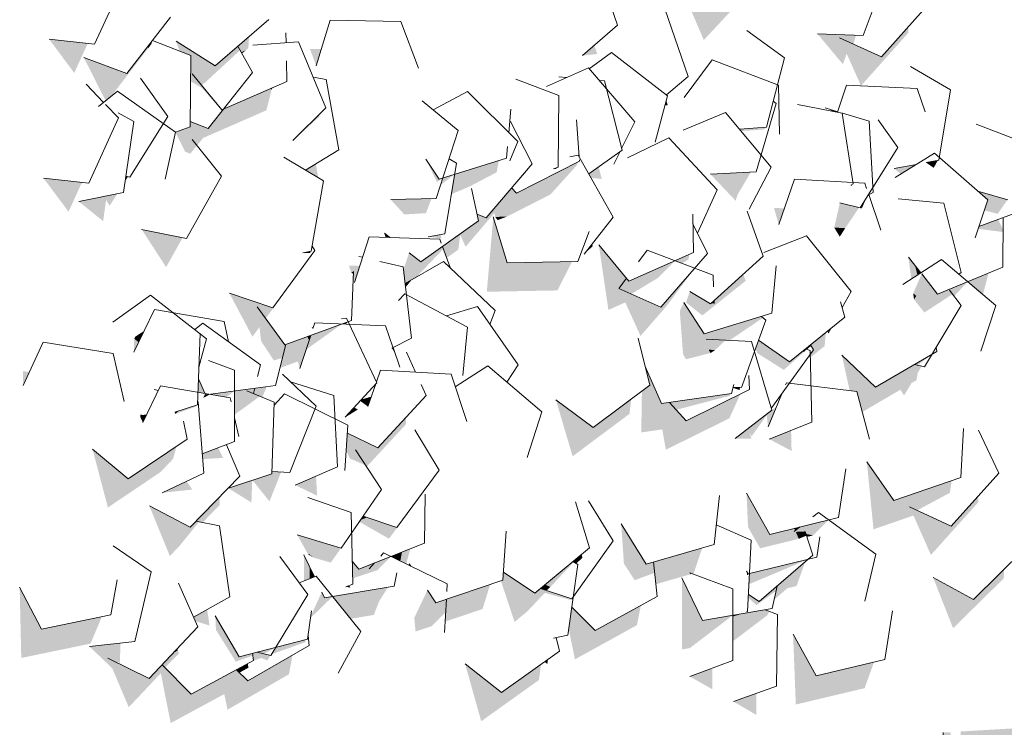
# Model space of a CAD drawing. Header units: millimetres. Extents: x 7522813 to 7573737, y -9734 to 10800.
# Tile 61 of 71: x 7545797 to 7547011, y 4259 to 5131. Entities that reach past the tile are written whole.
import ezdxf

# ---------------------------------------------------------------- set-up
doc = ezdxf.new("R2010")
doc.units = ezdxf.units.MM
doc.header["$MEASUREMENT"] = 0
for name, color, linetype in [('Nowe_2025-10-27 Żywopłot', 7, 'Continuous'), ('Nowe_280-A Dachy Powłoki', 7, 'Continuous'), ('Nowe_290-A Ściany kurtynowe', 7, 'Continuous')]:
    doc.layers.add(name, color=color, linetype=linetype)
for name, color, linetype, lineweight, true_color in [('Nowe_2025-10-27 Żywopłot_Nr_pióra__81', 7, 'Continuous', 13, 0x6a6a6a), ('Nowe_2025-10-27 Żywopłot_Nr_pióra__82', 7, 'Continuous', 13, 0xaaaaaa), ('Nowe_280-A Dachy Powłoki_Nr_pióra__81', 7, 'Continuous', 13, 0x6a6a6a), ('Nowe_290-A Ściany kurtynowe_Nr_pióra__81', 7, 'Continuous', 13, 0x6a6a6a)]:
    doc.layers.add(name, color=color, linetype=linetype, lineweight=lineweight, true_color=true_color)
doc.layers.add('Nowe_290-A Ściany kurtynowe_Nr_pióra__87', color=7, linetype='Continuous', lineweight=13)

# ---------------------------------------------------------------- blocks, each defined once
blk = doc.blocks.new('ElemPrzekroju_2', base_point=(6982742.1, 0))
at = {"layer": 'Nowe_280-A Dachy Powłoki_Nr_pióra__81', "linetype": 'Continuous', "lineweight": 0, "true_color": 0x1a1a1a}
for points in [[(7546621.2, 5162.8), (7546619.9, 5153.8), (7546640.5, 5105.7), (7546700.3, 5169.8), (7546700.4, 5178.4), (7546665.6, 5141.1)], [(7546066, 5098), (7546070.2, 5090.6), (7546076.1, 5093.2), (7546079, 5095.7), (7546080, 5110.3)], [(7546811.4, 5112.2), (7546780.8, 5113.2), (7546811.9, 5075.9), (7546816.7, 5088.8), (7546834.3, 5049.3), (7546892.7, 5114.7), (7546892.7, 5122), (7546859.4, 5084.8), (7546807.9, 5108.4)], [(7545833.5, 5106.7), (7545864.4, 5065.1), (7545881, 5101.5)], [(7545876.2, 5084.1), (7545903.1, 5030.9), (7545909.5, 5035.9), (7545955.3, 5095.2), (7545955.3, 5098.3), (7545929.2, 5064.4)], [(7546027.1, 5080.6), (7545990, 5104.1), (7545994.1, 5092.3), (7546008.2, 5086.8), (7546007.8, 5056.2), (7546011.9, 5061.4), (7546009.6, 5064.1), (7546016.4, 5067.1)], [(7546490.9, 5086.5), (7546509.2, 5088.5), (7546505.5, 5099.1)], [(7546169.1, 5094.6), (7546154.9, 5094.8), (7546162.8, 5073.7)], [(7546007.1, 4998.6), (7545989.2, 4992.3), (7545989.3, 4992.1), (7545989.3, 4992), (7546001.3, 4967.9), (7546009.9, 4983.2), (7546015.9, 4975.7), (7546023.1, 4984.9), (7546101.3, 5019.1), (7546107.6, 5044.3), (7546106.9, 5046), (7546048.2, 5020.3), (7546029.6, 4996.8), (7546007.2, 5005.5)], [(7546592.7, 5025.1), (7546596.1, 5025.5), (7546594.3, 5030.9)], [(7546133.7, 4981.8), (7546134.6, 4982.1), (7546134.5, 4982.6)], [(7546162.2, 4953.2), (7546149.4, 4945.4), (7546165.2, 4935.9)], [(7546875.1, 4947.3), (7546883.4, 4940.4), (7546902.5, 4952.4)], [(7546333.4, 4940.2), (7546331.3, 4927.5), (7546343.1, 4935.9), (7546351.6, 4945.9)], [(7546510.9, 4949.2), (7546498.9, 4940.6), (7546501.5, 4935.8), (7546514.7, 4934.5)], [(7546648.7, 4940.3), (7546679.8, 4907.6), (7546681.9, 4914.8), (7546660.1, 4940.9)], [(7545873.3, 4930.5), (7545826.6, 4935.4), (7545857.4, 4894.1), (7545873, 4928.5)], [(7545927, 4931.6), (7545930.7, 4937.4), (7545928, 4938.1)], [(7546318.3, 4851.2), (7546323.4, 4837.1), (7546337.8, 4847.3), (7546340.2, 4865.6), (7546346.9, 4851), (7546382.4, 4892.6), (7546383.3, 4887.7), (7546397.6, 4888), (7546451.5, 4915.4), (7546441.6, 4933.1), (7546409.6, 4916.8), (7546403.5, 4923.4), (7546372, 4886.5), (7546361, 4891.3), (7546362.9, 4882.7)], [(7545869.9, 4906.8), (7545900, 4882.5), (7545903.7, 4908.5), (7545908, 4901.3), (7545917.5, 4916.5)], [(7546274.5, 4909.6), (7546254.5, 4909.2), (7546271.3, 4890.7)], [(7546727, 4898.9), (7546732.8, 4878.5), (7546739.6, 4898.1)], [(7546381, 4887.7), (7546373, 4795.5), (7546460.1, 4797.1), (7546477.9, 4832.4), (7546398.1, 4831)], [(7546978.8, 4873.5), (7547003.7, 4883.7), (7547003.7, 4884.6), (7546979.6, 4875.8)], [(7545998.1, 4862.2), (7545947.5, 4872.4), (7545977.6, 4825.8)], [(7546253.4, 4862.4), (7546246.7, 4867.7), (7546248.1, 4862.6)], [(7546801.3, 4874.6), (7546808.1, 4863.2), (7546814.8, 4873.8)], [(7546502.5, 4854.1), (7546492.9, 4842), (7546503.8, 4851.8)], [(7546545, 4812.2), (7546511.1, 4853.1), (7546522.9, 4773.1), (7546543.7, 4782.3), (7546562.5, 4741), (7546594.6, 4777.9), (7546590.2, 4779.6), (7546587.6, 4776.5), (7546535.8, 4799.5), (7546536.2, 4799.9), (7546536, 4800)], [(7546892.7, 4838.1), (7546896.3, 4811.1), (7546903.9, 4816), (7546900.9, 4827.7)], [(7546203, 4827.8), (7546205.8, 4819.3), (7546208.5, 4820.3), (7546208.2, 4812.2), (7546210, 4807), (7546216.5, 4827.3), (7546216.5, 4827.3)], [(7546117.6, 4787.1), (7546118.8, 4787.5), (7546135.9, 4811), (7546135.8, 4812)], [(7546688.7, 4816.7), (7546689.2, 4816.8), (7546689.3, 4817.2)], [(7546991.6, 4818.6), (7546965.8, 4808), (7546984.6, 4791.9)], [(7546273.4, 4801.7), (7546272.7, 4802.4), (7546272.8, 4801.3)], [(7546097.2, 4779.6), (7546055.7, 4793.6), (7546084.1, 4740.1), (7546092.8, 4752), (7546094.7, 4734.8), (7546118.4, 4738), (7546090.1, 4777)], [(7546898.6, 4793.5), (7546899.7, 4785.9), (7546902.4, 4790.4)], [(7546610.9, 4771.8), (7546614.9, 4718.5), (7546646.7, 4723.1), (7546647.1, 4724), (7546643.3, 4736.9), (7546651.6, 4736.5), (7546655.9, 4748.2), (7546640.8, 4743.6), (7546626.4, 4766)], [(7545938, 4720.9), (7545943.9, 4733.2), (7545938.3, 4737.5)], [(7546117.8, 4701.4), (7546139.8, 4709.5), (7546142.5, 4701), (7546153.9, 4735.7), (7546151.8, 4740.2), (7546125.2, 4730.5)], [(7546708, 4735.7), (7546704.4, 4725.9), (7546706.4, 4719.8), (7546714.6, 4731.1)], [(7546775.7, 4724), (7546771.9, 4718.6), (7546772, 4714.5), (7546789.4, 4728.5), (7546791, 4745.1), (7546772.1, 4729.9)], [(7546810.7, 4717.2), (7546820.3, 4673.7), (7546829, 4672.7), (7546835.8, 4647.2), (7546882.9, 4674.8), (7546887.4, 4667.6), (7546896.5, 4682.8), (7546902.6, 4686.3), (7546904.3, 4695.8), (7546909.2, 4703.8), (7546900.5, 4705.9), (7546852.3, 4677.7)], [(7545809.1, 4696.4), (7545801.1, 4697.7), (7545801.5, 4679.9)], [(7546564.2, 4673.2), (7546563.4, 4622.1), (7546589.3, 4625.8), (7546593.7, 4600.8), (7546671.9, 4639.4), (7546666, 4659.6), (7546618.8, 4636.3), (7546598.1, 4659), (7546588.5, 4657.6), (7546568.2, 4703.4), (7546574, 4680.5)], [(7546087, 4676.6), (7546085.4, 4669.9), (7546096.2, 4665.5), (7546101.8, 4678.7)], [(7546218.9, 4663.3), (7546217.4, 4661.7), (7546217.8, 4660.3), (7546220.4, 4663.2)], [(7546458.1, 4662.4), (7546478.8, 4592.7), (7546548.9, 4645), (7546551, 4663.3), (7546503.9, 4628.2)], [(7546198.3, 4641.1), (7546201.3, 4642.5), (7546210.3, 4652.2), (7546209.8, 4653.4)], [(7545945.7, 4641.3), (7545949.1, 4643.6), (7545945.7, 4644.2)], [(7546199.8, 4600.1), (7546204.1, 4590.1), (7546211.3, 4600.6), (7546224.9, 4579.8), (7546273.3, 4632.1), (7546273.3, 4640.1), (7546273, 4640.1), (7546238.8, 4603.2), (7546201.2, 4621.4)], [(7546720.5, 4646.8), (7546679.2, 4614.6), (7546699.2, 4614.3), (7546697, 4621.7), (7546699.4, 4617.2), (7546718, 4643.1), (7546719.7, 4629.2), (7546720.8, 4632)], [(7546748.1, 4624.6), (7546721.2, 4613.9), (7546748.7, 4599.3)], [(7545931, 4565.1), (7545886.9, 4601.6), (7545905.9, 4529.6), (7545970.8, 4573.3), (7545969.4, 4591)], [(7546874.8, 4538.2), (7546841.5, 4585.8), (7546849.7, 4502.7), (7546899, 4519.7), (7546920.5, 4471.1), (7546979.1, 4536.3), (7546979.1, 4543.9), (7546945.6, 4506.6), (7546894.2, 4530.5), (7546913, 4551.4)], [(7546107.9, 4571.2), (7546084, 4563.3), (7546105.1, 4537.1), (7546119.4, 4573.2), (7546108, 4573.8)], [(7546136.9, 4557.1), (7546163.7, 4544.2), (7546162.5, 4568.3)], [(7546054.4, 4553.4), (7546082.8, 4535.7), (7546083.8, 4563.2), (7546054.6, 4553.6)], [(7545972.7, 4547.7), (7545972.8, 4547.7), (7545973, 4547.8)], [(7546014.4, 4512.6), (7546022.5, 4511), (7546043.6, 4532.5), (7546043.8, 4542.6)], [(7546693.2, 4547.3), (7546695, 4505.5), (7546714.3, 4510.2)], [(7545957, 4531.6), (7545982.2, 4469.9), (7545993.6, 4481.5), (7545988.7, 4515.1)], [(7546220.6, 4519.1), (7546217.2, 4514.2), (7546225.4, 4517.4)], [(7546562.2, 4471.6), (7546538.7, 4509.4), (7546542, 4460.4)], [(7546139.3, 4495.9), (7546152.6, 4472), (7546154, 4472.2), (7546153.6, 4491.6)], [(7546578.6, 4462.5), (7546581.6, 4435.1), (7546623.4, 4447.1), (7546623.4, 4449), (7546626.3, 4447.9), (7546628.1, 4448.4), (7546638.5, 4479.7)], [(7546147.6, 4471.1), (7546147.7, 4439.2), (7546154.7, 4442), (7546154.4, 4456.9)], [(7546265.6, 4464), (7546273.6, 4460.1), (7546278.7, 4478.8), (7546268, 4474.5)], [(7546279.3, 4457.3), (7546277.4, 4460.1), (7546277.6, 4458.2)], [(7546727, 4415.8), (7546743.6, 4430.1), (7546754.8, 4432.8), (7546765.6, 4462.9), (7546730.8, 4432.8)], [(7546392.9, 4440), (7546390.4, 4439.1), (7546407.2, 4388.5), (7546423.4, 4402), (7546427, 4427.5), (7546393.6, 4449.8)], [(7546487.1, 4430.2), (7546487.8, 4430.6), (7546503.8, 4452.9), (7546503.8, 4453.4)], [(7546623.3, 4422.7), (7546613.5, 4443.1), (7546613.8, 4354.7), (7546623.2, 4356.3)], [(7546972.9, 4416.3), (7546923.1, 4443.5), (7546947.8, 4380.8), (7547010.3, 4442.2), (7547010.7, 4453.4)], [(7545824.1, 4379.6), (7545797.1, 4431.6), (7545799.1, 4344.2), (7545883.9, 4361.7), (7545891.3, 4393.5)], [(7546321.6, 4389), (7546367.8, 4404.5), (7546377, 4434.6), (7546323.2, 4416.5)], [(7546217.5, 4425.7), (7546182.9, 4419.9), (7546205.1, 4392.4), (7546233.6, 4397.2), (7546240.6, 4414.5)], [(7546473.9, 4380.4), (7546481.6, 4342.4), (7546558.1, 4384.6), (7546562.9, 4408.9), (7546506.7, 4377.9), (7546477.6, 4407)], [(7546028.3, 4403.8), (7546011.6, 4394.4), (7546013.8, 4389.5), (7546031.2, 4384.1)], [(7546046.1, 4382.6), (7546038.3, 4396.1), (7546039.1, 4378.8)], [(7546676.2, 4395.7), (7546676.2, 4365.5), (7546677.9, 4365.8), (7546678.2, 4396.3)], [(7546304.8, 4383.3), (7546283.6, 4393.6), (7546285.2, 4376.7)], [(7546779, 4322.3), (7546750.6, 4373.3), (7546753.9, 4286.8), (7546838.7, 4306.9), (7546850.4, 4339.2)], [(7545921.8, 4362.5), (7545883.1, 4358.3), (7545911.3, 4331.4), (7545931.6, 4283.4), (7545971.1, 4325.3), (7545983.3, 4263.9), (7546049.3, 4299.6), (7546053.4, 4280.4), (7546129.1, 4324.1), (7546133.4, 4347.6), (7546078.5, 4315.9), (7546064.3, 4329.6), (7546008.4, 4299.4), (7545972.7, 4335.8), (7545956.7, 4318.9), (7545905.9, 4344), (7545921.3, 4360.3)], [(7545986.3, 4350.3), (7545991.8, 4353.3), (7545991.9, 4356.2)], [(7546391.2, 4301.7), (7546346.2, 4337), (7546366.1, 4266.2), (7546437.3, 4317), (7546439.8, 4336.4)], [(7546444.2, 4339.5), (7546447.6, 4336.7), (7546448.4, 4342.5)], [(7546651.1, 4331.8), (7546623.1, 4321.4), (7546651, 4305.6)], [(7546705.4, 4300.6), (7546677, 4290.5), (7546705.1, 4274)]]:
    blk.add_hatch(color=250, dxfattribs=at).paths.add_polyline_path(points)
blk = doc.blocks.new('ElemPrzekroju_136', base_point=(6982742.1, 0))
at = {"layer": 'Nowe_290-A Ściany kurtynowe_Nr_pióra__81', "linetype": 'Continuous', "lineweight": 0, "true_color": 0x1a1a1a}
blk.add_hatch(color=250, dxfattribs=at).paths.add_polyline_path([(7546957.3, 4228.8), (7546961.5, 4229), (7546964.2, 4229), (7547693.1, 4272.8), (7547693.1, 4272.9), (7547705.5, 4273.7), (7547705.5, 4298.4), (7546957.3, 4253.5)])
blk = doc.blocks.new('ElemPrzekroju_178', base_point=(6982742.1, 0))
at = {"layer": 'Nowe_290-A Ściany kurtynowe_Nr_pióra__81', "linetype": 'Continuous', "lineweight": 0, "true_color": 0x1a1a1a}
for points in [[(7547715.1, 4274.2), (7547724.7, 4274.8), (7547724.7, 4299.5), (7547715.1, 4298.9)], [(7547727.4, 4299.7), (7547724.7, 4299.5), (7547724.7, 4274.8), (7547727.4, 4275)], [(7546964.2, 3479.1), (7547695.8, 3523), (7547693.1, 3523), (7547693.1, 4272.8), (7546964.2, 4229)], [(7546935.4, 4227.4), (7546945, 4228), (7546945, 4252.7), (7546935.4, 4252.2)], [(7546954.6, 3478.5), (7546957.3, 3478.5), (7547705.5, 3523.4), (7547705.5, 3523.6)], [(7547715.1, 3524.2), (7547715.1, 3499.1), (7547724.7, 3499.7), (7547724.7, 3524.7)], [(7547727.4, 3524.7), (7547724.7, 3524.7), (7547724.7, 3499.7), (7547727.4, 3499.7)], [(7546945, 3477.9), (7546935.4, 3477.4), (7546935.4, 3452.3), (7546945, 3452.9)]]:
    blk.add_hatch(color=250, dxfattribs=at).paths.add_polyline_path(points)
at = {"layer": 'Nowe_290-A Ściany kurtynowe_Nr_pióra__87', "color": 7, "linetype": 'Continuous', "lineweight": 13}
for p, q in [((7547724.7, 4274.8), (7547724.7, 4299.5)), ((7547693.1, 4272.8), (7546964.2, 4229)), ((7546935.4, 4252.2), (7546935.4, 4227.4)), ((7546964.2, 3479.1), (7547695.8, 3523)), ((7547724.7, 3499.7), (7547724.7, 3524.7)), ((7547715.1, 3499.1), (7547724.7, 3499.7)), ((7547727.4, 3499.7), (7547724.7, 3499.7)), ((7546935.4, 3477.4), (7546935.4, 3452.3)), ((7546935.4, 3452.3), (7546945, 3452.9))]:
    blk.add_line(p, q, dxfattribs=at)
blk = doc.blocks.new('ElemPrzekroju_345', base_point=(6982742.1, 0))
at = {"layer": 'Nowe_2025-10-27 Żywopłot_Nr_pióra__81', "linetype": 'Continuous', "lineweight": 0, "true_color": 0x1a1a1a}
for points in [[(7546807.9, 5108.4), (7546825, 5100.5), (7546828, 5111.7), (7546811.4, 5112.2)], [(7545955.3, 5098.3), (7545955.3, 5095.2), (7545959.9, 5101.4), (7545959.7, 5103.9)], [(7546016.4, 5067.1), (7546025.7, 5053.3), (7546068.8, 5093.1), (7546066, 5098), (7546038.1, 5073.7), (7546027.1, 5080.6)], [(7546070.2, 5090.6), (7546071, 5089.1), (7546076.1, 5093.2)], [(7546009.6, 5064.1), (7546021.4, 5049.9), (7546025.7, 5053.3), (7546016.4, 5067.1)], [(7546007.8, 5054.8), (7546019.8, 5047.8), (7546020.2, 5048.2), (7546046.1, 5019), (7546048.2, 5020.3), (7546046.5, 5019.6), (7546011.9, 5061.4), (7546007.8, 5056.2)], [(7546074.9, 5054.1), (7546048.2, 5020.3), (7546075.3, 5053.3)], [(7546109, 5046.9), (7546106.9, 5046), (7546107.6, 5044.3)], [(7546165.5, 5013.2), (7546134.5, 4982.6), (7546134.6, 4982.1), (7546167.2, 5011.7)], [(7546796.5, 5018.5), (7546805.5, 5016.8), (7546805.7, 5017.4), (7546798.3, 5019.7)], [(7546716.5, 4998.4), (7546684.7, 4995.7), (7546686.6, 4993.5), (7546715.8, 4995.6)], [(7546001.3, 4967.9), (7546007.6, 4965.7), (7546015.6, 4976), (7546009.9, 4983.2)], [(7546314.2, 4934.2), (7546298, 4958.9), (7546311.6, 4930.6), (7546318.9, 4935.7)], [(7546351.6, 4945.9), (7546343.1, 4935.9), (7546351.8, 4925.2), (7546385.1, 4942.7), (7546387.7, 4956.4), (7546385.1, 4956.3)], [(7546385.1, 4956.3), (7546387.7, 4956.4), (7546388.2, 4957.2)], [(7546441.6, 4933.1), (7546451.5, 4915.4), (7546483.5, 4950.9), (7546486, 4955.7)], [(7546928.9, 4957.2), (7546914.7, 4954.6), (7546923.9, 4948.2)], [(7546316.1, 4927.1), (7546333.4, 4940.2), (7546318.9, 4935.7)], [(7546403.5, 4923.4), (7546403.9, 4922.9), (7546421.1, 4942.1), (7546420.5, 4943.3)], [(7546455, 4947), (7546459.2, 4946.6), (7546458.4, 4948.2)], [(7546698.4, 4942.7), (7546660.1, 4940.9), (7546681.9, 4914.8)], [(7545873, 4928.5), (7545874, 4930.4), (7545873.3, 4930.5)], [(7546329.2, 4915.6), (7546351.8, 4925.2), (7546343.1, 4935.9), (7546331.3, 4927.5)], [(7546821.6, 4926.9), (7546822.6, 4925.8), (7546823.5, 4927.9)], [(7546978.5, 4919.3), (7546990.6, 4908.7), (7546986.3, 4895.7), (7547002.9, 4891.6), (7547014.8, 4908.9)], [(7546271.3, 4890.7), (7546298, 4892.3), (7546304.7, 4910.2), (7546274.5, 4909.6)], [(7546808.2, 4905), (7546801.3, 4874.6), (7546814.8, 4873.8), (7546831.8, 4899)], [(7546840.7, 4910.6), (7546834.1, 4900.2), (7546835.1, 4897.7)], [(7546397.6, 4888), (7546383.3, 4887.7), (7546386.3, 4883.8)], [(7546978.8, 4873.5), (7546978.7, 4873), (7547009.4, 4869.1), (7547009.4, 4872.1), (7547003.7, 4883.7)], [(7546316.3, 4866), (7546300.9, 4863.3), (7546317, 4861.1)], [(7546146, 4843.4), (7546155.3, 4843.4), (7546155.2, 4845)], [(7546291.5, 4832.2), (7546277.3, 4843.5), (7546270.3, 4823.1), (7546272.3, 4805.6), (7546286, 4813.4), (7546319.4, 4848.3), (7546318.3, 4851.2)], [(7546545, 4812.2), (7546536, 4800), (7546536.2, 4799.9), (7546583.9, 4812.5), (7546604.9, 4833.6), (7546548, 4808.6)], [(7546622.3, 4841.3), (7546604.9, 4833.6), (7546613.6, 4830.4), (7546621.9, 4835.4)], [(7546205.8, 4819.3), (7546208.4, 4817.2), (7546208.5, 4820.3)], [(7546216.5, 4827.3), (7546216.5, 4827.3), (7546216.5, 4827.3)], [(7546629.3, 4824.4), (7546590.2, 4779.6), (7546594.6, 4777.9)], [(7546900.9, 4827.7), (7546903.9, 4816), (7546906.6, 4817.8), (7546908, 4818.7)], [(7546272.3, 4805.6), (7546272.7, 4802.4), (7546273.4, 4801.7), (7546280.5, 4810.3)], [(7546535.8, 4799.5), (7546551.1, 4792.7), (7546583.9, 4812.5), (7546536.2, 4799.9)], [(7546618.5, 4782.3), (7546638.7, 4766.3), (7546692.2, 4809), (7546689.2, 4816.8), (7546688.7, 4816.7), (7546653.2, 4784.4), (7546653.3, 4781.1), (7546649.6, 4781.2), (7546648.7, 4780.4), (7546647.2, 4781.3)], [(7546927, 4794.6), (7546909.1, 4817.4), (7546898.6, 4793.5), (7546902.4, 4790.4)], [(7546965.8, 4808), (7546937.8, 4796.5), (7546943.5, 4797.5), (7546949.2, 4789.9)], [(7546647.2, 4781.3), (7546623.3, 4795.7), (7546618.5, 4782.3)], [(7546902.4, 4790.4), (7546899.7, 4785.9), (7546912.4, 4769.9), (7546947.2, 4792.6), (7546943.5, 4797.5), (7546937.8, 4796.5), (7546928.6, 4792.7), (7546927, 4794.6)], [(7546090.1, 4777), (7546100.4, 4762.7), (7546118.8, 4787.5), (7546117.6, 4787.1), (7546109.2, 4775.6), (7546097.2, 4779.6)], [(7546615.9, 4782.4), (7546610.9, 4771.8), (7546626.4, 4766)], [(7546653.2, 4784.4), (7546649.6, 4781.2), (7546653.3, 4781.1)], [(7546202.1, 4758.6), (7546194.3, 4755.7), (7546199.2, 4755.5)], [(7546651.6, 4736.5), (7546672.2, 4735.6), (7546713.6, 4763.5), (7546711.7, 4765.1), (7546655.9, 4748.2)], [(7545938.3, 4737.5), (7545943.9, 4733.2), (7545950.7, 4747.3), (7545939.7, 4740.2)], [(7546194.3, 4755.7), (7546155.9, 4741.7), (7546150.1, 4724.1)], [(7546156.9, 4751.5), (7546158.6, 4750.1), (7546159.2, 4751.7)], [(7546094.7, 4734.8), (7546110.5, 4710.8), (7546121, 4713.9), (7546125.2, 4730.5), (7546124.1, 4730.1), (7546118.4, 4738)], [(7546155.9, 4741.7), (7546151.8, 4740.2), (7546153.9, 4735.7)], [(7546643.3, 4736.9), (7546647.1, 4724), (7546654.6, 4723.7), (7546667.4, 4735.8)], [(7546256, 4725.9), (7546259.8, 4719.8), (7546257.4, 4726.6)], [(7546646.7, 4723.1), (7546614.9, 4718.5), (7546618.6, 4712.3), (7546649, 4720)], [(7546647.1, 4724), (7546646.7, 4723.1), (7546649, 4720), (7546654.6, 4723.7)], [(7546714.6, 4731.1), (7546706.4, 4719.8), (7546739.1, 4699.2), (7546764.1, 4721.3), (7546762.1, 4721.9), (7546746.2, 4709.2)], [(7546762.1, 4721.9), (7546764.1, 4721.3), (7546767.1, 4724.6), (7546765.9, 4725)], [(7546765.9, 4725), (7546767.6, 4724.4), (7546772.7, 4728.9), (7546772.1, 4729.9)], [(7546771.9, 4718.6), (7546746.3, 4683), (7546746.5, 4682.9)], [(7546900.5, 4705.9), (7546904.3, 4705), (7546921.6, 4718.2)], [(7546016.8, 4671.7), (7546025.3, 4670.3), (7546017.4, 4688.2)], [(7546031.9, 4669.1), (7546051.9, 4665.7), (7546062, 4673.2)], [(7546062, 4673.2), (7546062, 4665.6), (7546077, 4673.5), (7546085.4, 4669.9), (7546087, 4676.6)], [(7546062.1, 4644), (7546093.3, 4666.7), (7546077, 4673.5), (7546062, 4665.6)], [(7546676.7, 4677.9), (7546676.5, 4677), (7546684.5, 4674.4), (7546685.1, 4677.7)], [(7546746.3, 4683), (7546736.8, 4669.8), (7546736.6, 4669.4)], [(7546741, 4681.3), (7546741.4, 4680.8), (7546741.7, 4681.5)], [(7546023.5, 4664.7), (7546031.9, 4669.1), (7546026.1, 4668.3), (7546025.7, 4669.2)], [(7546220.4, 4663.2), (7546217.8, 4660.3), (7546226.5, 4654), (7546230.7, 4666.3)], [(7546598.1, 4659), (7546606.3, 4649.9), (7546672.9, 4667.4), (7546673.6, 4669.8)], [(7546685.5, 4669.2), (7546666, 4659.6), (7546671.9, 4639.4), (7546672, 4639.5)], [(7546723.3, 4653.1), (7546723.8, 4651.2), (7546736.4, 4668.8), (7546736.8, 4669.8), (7546724.5, 4652.7)], [(7545989, 4644.8), (7546014.9, 4654.2), (7546015.1, 4655.7), (7545992.6, 4648.3)], [(7546201.3, 4642.5), (7546214.2, 4650.5), (7546210.3, 4652.2)], [(7546720.5, 4646.8), (7546720.8, 4632), (7546729.8, 4653.3), (7546724.2, 4649.9), (7546724.3, 4649.7)], [(7545945.7, 4641.3), (7545949.1, 4634.2), (7545953.9, 4644.3), (7545949.1, 4643.6)], [(7545992.6, 4648.3), (7545988.5, 4647), (7545989, 4644.8)], [(7546273.7, 4641), (7546273, 4640.1), (7546273.3, 4640.1)], [(7545990.6, 4605.3), (7545969.4, 4591), (7545970.8, 4573.3), (7545986.3, 4589.6)], [(7546022.2, 4595.8), (7546022.7, 4589.3), (7546047.9, 4590.7), (7546041.8, 4603.2)], [(7546204.1, 4590.1), (7546223.4, 4581.5), (7546223.6, 4581.7), (7546211.3, 4600.6)], [(7545972.8, 4547.7), (7546009.9, 4551.7), (7546002.9, 4561.9), (7545973, 4547.8)], [(7546894.2, 4530.5), (7546903.5, 4526.1), (7546943.8, 4547.7), (7546946.1, 4562.8), (7546913, 4551.4)], [(7546217.2, 4514.2), (7546215.7, 4512), (7546252.4, 4491.2), (7546290, 4541.2), (7546289.5, 4542), (7546262, 4504.8), (7546225.4, 4517.4)], [(7546007.3, 4505.4), (7545988.7, 4515.1), (7545993.6, 4481.5), (7546018.2, 4511.9), (7546014.4, 4512.6)], [(7546714.3, 4510.2), (7546695, 4505.5), (7546709.9, 4479.3), (7546757.6, 4491), (7546753.9, 4499.5), (7546751.8, 4500), (7546753.2, 4501.1), (7546752, 4503.8), (7546722, 4496.5)], [(7546759, 4505.6), (7546751.8, 4500), (7546753.9, 4499.5), (7546765.6, 4500.1), (7546766.6, 4497), (7546775.1, 4495.2), (7546794.4, 4514.2)], [(7546759, 4505.6), (7546752, 4503.8), (7546753.2, 4501.1)], [(7546153.6, 4491.6), (7546154, 4472.2), (7546158.8, 4468), (7546180.7, 4461.7), (7546193.2, 4479.5)], [(7546757.6, 4491), (7546767.2, 4495), (7546765.6, 4500.1), (7546753.9, 4499.5)], [(7546766.6, 4497), (7546767.7, 4493.4), (7546775.1, 4495.2)], [(7546152.6, 4472), (7546158.8, 4468), (7546154, 4472.2)], [(7546234.6, 4461.2), (7546228.1, 4453.8), (7546238.3, 4452.4), (7546254.8, 4469.2)], [(7546254.8, 4469.2), (7546265.6, 4464), (7546268, 4474.5)], [(7546489.9, 4471.8), (7546479.1, 4462.9), (7546483.2, 4460.6), (7546490.9, 4467.5)], [(7546562.2, 4471.6), (7546542, 4460.4), (7546555.4, 4440), (7546580, 4449.1), (7546578.6, 4462.5), (7546569.4, 4459.9)], [(7546773.8, 4469.9), (7546768.7, 4465.6), (7546773.9, 4469.5)], [(7546160.4, 4444.3), (7546154.4, 4456.9), (7546154.7, 4442)], [(7546207.2, 4463.5), (7546207.7, 4442.3), (7546238.3, 4452.4), (7546228.1, 4453.8), (7546234.6, 4461.2), (7546215.1, 4453.4)], [(7546479.1, 4462.9), (7546444.9, 4434.5), (7546451.4, 4431.7), (7546480.1, 4462.3)], [(7546696.7, 4448.1), (7546696, 4434.9), (7546768.7, 4465.6)], [(7546623.4, 4449), (7546623.4, 4447.1), (7546625, 4448.4)], [(7546693.3, 4451.1), (7546694, 4446), (7546696.7, 4448.1), (7546695.2, 4447.8)], [(7546199.4, 4431.9), (7546204.7, 4430.8), (7546203.3, 4433.5)], [(7546217.5, 4425.7), (7546240.6, 4414.5), (7546251.2, 4431.4)], [(7546439.1, 4429.7), (7546446.5, 4427.3), (7546451.4, 4431.7), (7546444.9, 4434.5)], [(7546479.4, 4419.4), (7546479.3, 4418.8), (7546487.8, 4430.6), (7546487.1, 4430.2)], [(7546695.2, 4418.4), (7546705.5, 4409.2), (7546729.4, 4426.6), (7546730.8, 4432.8), (7546708.8, 4413.8), (7546695.4, 4422.4)], [(7546172.8, 4418.1), (7546169.5, 4425.2), (7546155.9, 4395.6), (7546155.6, 4393.3), (7546182.9, 4419.9)], [(7546299.7, 4427.6), (7546283.6, 4393.6), (7546304.8, 4383.3), (7546322.3, 4400.4), (7546323.2, 4416.5), (7546310.3, 4412.2)], [(7546423.4, 4402), (7546444.4, 4424.3), (7546476.7, 4415.6), (7546479.4, 4419.4), (7546477.7, 4417.1), (7546439.1, 4429.7), (7546432.2, 4424), (7546427, 4427.5)], [(7546623.3, 4422.7), (7546623.2, 4356.3), (7546676.2, 4396.7), (7546638.9, 4390.2)], [(7545883.9, 4361.7), (7545884.7, 4362.3), (7545898.4, 4395), (7545891.3, 4393.5)], [(7546676.2, 4396.7), (7546676.2, 4395.7), (7546682.9, 4397.8)], [(7546677.9, 4365.8), (7546718.8, 4396.8), (7546721.2, 4401.5), (7546716.1, 4403.5), (7546682.9, 4397.8), (7546678.2, 4396.3)], [(7546693.7, 4401.2), (7546693, 4401), (7546693.9, 4400.7)], [(7546046.1, 4382.6), (7546039.1, 4378.8), (7546063.5, 4339.7), (7546084.6, 4347.1), (7546084.3, 4350), (7546067.7, 4345.7)], [(7545921.3, 4360.3), (7545905.9, 4344), (7545916.5, 4338.8), (7545920.7, 4338.4)], [(7546107.8, 4348.8), (7546149.4, 4363.6), (7546149.9, 4366.9), (7546113, 4357.4)], [(7546455.4, 4368.6), (7546458.8, 4368.2), (7546458.6, 4369.3)], [(7545986.3, 4350.3), (7545972.7, 4335.8), (7545976.1, 4332.3), (7545993.6, 4349.7), (7545991.8, 4353.3)], [(7546085.2, 4340.9), (7546084, 4340.3), (7546095, 4344.2), (7546102.5, 4341), (7546106.1, 4347.5), (7546089.6, 4351.4), (7546084.3, 4350)], [(7546113, 4357.4), (7546089.6, 4351.4), (7546098.6, 4349.3)], [(7546078.5, 4337.3), (7546064.3, 4329.6), (7546068, 4326), (7546079, 4332.1)]]:
    blk.add_hatch(color=250, dxfattribs=at).paths.add_polyline_path(points)
at = {"layer": 'Nowe_2025-10-27 Żywopłot_Nr_pióra__82', "color": 253, "linetype": 'Continuous', "lineweight": 13, "true_color": 0xaaaaaa}
for p, q in [((7546534.3, 5124), (7546505.4, 5207.2)), ((7546837, 5111.4), (7546867.7, 5193.9)), ((7545889.5, 5100.6), (7545926.1, 5180.6)), ((7546859.4, 5084.8), (7546917.8, 5150.2)), ((7546621.2, 5060.9), (7546592.5, 5144.2)), ((7545929.2, 5064.4), (7545982.9, 5133.9)), ((7546038.1, 5073.7), (7546104.1, 5131.2)), ((7546180, 5130.3), (7546162.8, 5073.7)), ((7546267.1, 5128.5), (7546180, 5130.3)), ((7546288.7, 5071.1), (7546267.1, 5128.5)), ((7546490.9, 5086.5), (7546534.3, 5124)), ((7546125.5, 5102.3), (7546125.2, 5114.7)), ((7546739.8, 5083.9), (7546693.5, 5117.3)), ((7546780.8, 5113.2), (7546837, 5111.4)), ((7545833.5, 5106.7), (7545889.5, 5100.6)), ((7546008.2, 5086.8), (7545960.7, 5105.2)), ((7545990, 5104.1), (7546038.1, 5073.7)), ((7546084.1, 5065.7), (7546066, 5098)), ((7546140.7, 5103.4), (7546084.6, 5099.3)), ((7546174.6, 5022.2), (7546140.7, 5103.4)), ((7546807.9, 5108.4), (7546859.4, 5084.8)), ((7546007.1, 4998.6), (7546008.2, 5086.8)), ((7546526.5, 5090.3), (7546499.1, 5070.4)), ((7546595.9, 5037), (7546526.5, 5090.3)), ((7545876.2, 5084.1), (7545929.2, 5064.4)), ((7546126.4, 5054.6), (7546125.9, 5080.1)), ((7546651, 5081.2), (7546616.2, 5034.8)), ((7546732.4, 5050), (7546651, 5081.2)), ((7546717.8, 4998.5), (7546739.8, 5083.9)), ((7546009.6, 5064.1), (7546046.5, 5019.6)), ((7546029.6, 4996.8), (7546084.1, 5065.7)), ((7546498.2, 5071.3), (7546446.4, 5048.5)), ((7546555.6, 5005), (7546498.2, 5071.3)), ((7546944.6, 5044.5), (7546895.5, 5073.2)), ((7545900.6, 5028.8), (7545879.1, 5051.4)), ((7545979.8, 5011.3), (7545946, 5058.5)), ((7546046.5, 5019.6), (7546126.4, 5054.6)), ((7546175, 5057.2), (7546158.9, 5059.9)), ((7546190.5, 4970.4), (7546175, 5057.2)), ((7546461.7, 5037.3), (7546408.9, 5057.5)), ((7546471.1, 5059.4), (7546461.9, 5060.2)), ((7546518, 5055.4), (7546511.6, 5055.9)), ((7546539.7, 4970), (7546518, 5055.4)), ((7546594.6, 5038), (7546621.2, 5060.9)), ((7546734, 4989.7), (7546732.4, 5050)), ((7546816.6, 5050.1), (7546805.5, 5016.8)), ((7546903.5, 5046.1), (7546816.6, 5050.1)), ((7545917.9, 5042.6), (7545894.3, 5023.9)), ((7545989.3, 4992.1), (7545917.9, 5042.6)), ((7546349.1, 5042.3), (7546306.8, 5019.7)), ((7546411.1, 4980.5), (7546349.1, 5042.3)), ((7546461, 4949.1), (7546461.7, 5037.3)), ((7546913.5, 5017.4), (7546903.5, 5046.1)), ((7546930.4, 4957.5), (7546944.6, 5044.5)), ((7545918.8, 5009.7), (7545902.9, 5026.4)), ((7546337.7, 4994.2), (7546293.5, 5030.6)), ((7546580.7, 4979.7), (7546595.9, 5037)), ((7546704.9, 4943.1), (7546729.6, 5027.6)), ((7546729.6, 5027.6), (7546726, 5030.4)), ((7546811.1, 5015.7), (7546755.8, 5026.3)), ((7545937.7, 5005.2), (7545918.4, 5016.1)), ((7546133.7, 4981.8), (7546174.6, 5022.2)), ((7546400.2, 4991.4), (7546402.8, 5020.4)), ((7546667.4, 5016.5), (7546615.2, 4994.7)), ((7546723.7, 4949.1), (7546667.4, 5016.5)), ((7546805.7, 5017.4), (7546790.3, 5022.1)), ((7546824.6, 4928.6), (7546811.1, 5015.7)), ((7546844.3, 5005.6), (7546811.4, 5015.7)), ((7545882.5, 4929.5), (7545918.8, 5009.7)), ((7545925, 4918), (7545937.7, 5005.2)), ((7545933.1, 4936.8), (7545979.8, 5011.3)), ((7546007.2, 5005.5), (7546029.6, 4996.8)), ((7546429, 4953.2), (7546402.4, 5005.4)), ((7546487, 4961.7), (7546483.5, 5007.4)), ((7546539.2, 4972.1), (7546555.6, 5005)), ((7546849.1, 4917.6), (7546844.3, 5005.6)), ((7546879.7, 4973.2), (7546855.3, 5007.2)), ((7547029, 4982), (7546976.1, 5001.9)), ((7545976.4, 4934.1), (7545989.3, 4992.1)), ((7545989.2, 4992.3), (7546007.1, 4998.6)), ((7546310.7, 4910.3), (7546337.7, 4994.2)), ((7546684.7, 4995.7), (7546717.8, 4998.5)), ((7546045.9, 4937.8), (7546009.9, 4983.2)), ((7546401.5, 4957), (7546411.1, 4980.5)), ((7546597.3, 4985.3), (7546546.3, 4960.5)), ((7546657, 4921.1), (7546597.3, 4985.3)), ((7546149.4, 4945.4), (7546190.5, 4970.4)), ((7546397.4, 4960.1), (7546398.7, 4974.5)), ((7546498.9, 4940.6), (7546539.7, 4970)), ((7546529.5, 4952.6), (7546537.2, 4968.2)), ((7546833.2, 4898.7), (7546879.7, 4973.2)), ((7546924.8, 4966.4), (7546876.6, 4936.2)), ((7546990.6, 4908.7), (7546924.8, 4966.4)), ((7546171.5, 4932.2), (7546122.7, 4961.3)), ((7546298, 4958.9), (7546314.2, 4934.2)), ((7546314.2, 4934.2), (7546397.4, 4960.1)), ((7546321.1, 4866.9), (7546335.7, 4953.8)), ((7546335.7, 4953.8), (7546326.5, 4959.3)), ((7546372, 4886.5), (7546429, 4953.2)), ((7546409.6, 4916.8), (7546487.4, 4956.4)), ((7546485.7, 4963.9), (7546475.5, 4961.9)), ((7546528.8, 4887.3), (7546485.7, 4963.9)), ((7546487.4, 4956.4), (7546487.3, 4958.1)), ((7546875.1, 4947.3), (7546902.5, 4952.4)), ((7546914.7, 4954.6), (7546930.4, 4957.5)), ((7546455, 4947), (7546461, 4949.1)), ((7546648.7, 4940.3), (7546704.9, 4943.1)), ((7546696.6, 4897.3), (7546723.7, 4949.1)), ((7545826.6, 4935.4), (7545882.5, 4929.5)), ((7545928, 4938.1), (7545933.1, 4936.8)), ((7546002.7, 4861.2), (7546045.9, 4937.8)), ((7546156.6, 4845.3), (7546171.5, 4932.2)), ((7546752.1, 4934.3), (7546732.8, 4878.5)), ((7546839, 4929.3), (7546752.1, 4934.3)), ((7546821.6, 4926.9), (7546824.6, 4928.6)), ((7546841.2, 4922.8), (7546839, 4929.3)), ((7545869.9, 4906.8), (7545925, 4918)), ((7546362.9, 4882.7), (7546354, 4922.6)), ((7546403.5, 4923.4), (7546409.6, 4916.8)), ((7546632.8, 4867.7), (7546657, 4921.1)), ((7546843.4, 4915.1), (7546849.1, 4917.6)), ((7546978.5, 4919.3), (7547015.1, 4908.8)), ((7546254.5, 4909.2), (7546310.7, 4910.3)), ((7546808.2, 4905), (7546833.2, 4898.7)), ((7546858.6, 4871.3), (7546843.8, 4915.2)), ((7546936.3, 4904.8), (7546880.3, 4909.9)), ((7546957.8, 4819.4), (7546936.3, 4904.8)), ((7546974.9, 4861.9), (7546990.6, 4908.7)), ((7546713.6, 4839.3), (7546693.8, 4894.9)), ((7546979.6, 4875.8), (7547028.7, 4893.8)), ((7546291.5, 4832.2), (7546362.9, 4882.7)), ((7546361, 4891.3), (7546372, 4886.5)), ((7546381, 4887.7), (7546398.1, 4831)), ((7546492.9, 4842), (7546528.8, 4887.3)), ((7546627.8, 4843.7), (7546626.9, 4891)), ((7547009.3, 4825.8), (7547009.5, 4886.1)), ((7545947.5, 4872.4), (7546002.7, 4861.2)), ((7546246.7, 4867.7), (7546253.4, 4862.4)), ((7546485.2, 4832.6), (7546499.2, 4869.6)), ((7546645.2, 4842.6), (7546627.1, 4879.1)), ((7546228.1, 4863.3), (7546210, 4807)), ((7546315.1, 4860.2), (7546228.1, 4863.3)), ((7546300.9, 4863.3), (7546321.1, 4866.9)), ((7546316.8, 4855.5), (7546315.1, 4860.2)), ((7546767.2, 4864.4), (7546714.5, 4843.7)), ((7546822, 4795.9), (7546767.2, 4864.4)), ((7546109.2, 4775.6), (7546161, 4846.5)), ((7546146, 4843.4), (7546156.6, 4845.3)), ((7546161, 4846.5), (7546157.7, 4851.8)), ((7546277.3, 4843.5), (7546291.5, 4832.2)), ((7546327.7, 4825.2), (7546318.3, 4851.2)), ((7546511.1, 4853.1), (7546548, 4808.6)), ((7546548, 4808.6), (7546627.8, 4843.7)), ((7546570.5, 4846.6), (7546560, 4832.4)), ((7546652.1, 4815.8), (7546570.5, 4846.6)), ((7546219.9, 4837.9), (7546215.1, 4839)), ((7546270, 4826), (7546241.1, 4832.8)), ((7546319.8, 4832.7), (7546272.3, 4805.6)), ((7546383.3, 4772.5), (7546319.8, 4832.7)), ((7546398.1, 4831), (7546485.2, 4832.6)), ((7546587.6, 4776.5), (7546645.2, 4842.6)), ((7546648.7, 4780.4), (7546713.6, 4839.3)), ((7546933.7, 4835.3), (7546885.9, 4804.4)), ((7546892.7, 4838.1), (7546908, 4818.7)), ((7547000.3, 4778.5), (7546933.7, 4835.3)), ((7546206, 4760), (7546208.5, 4820.3)), ((7546280.1, 4738.4), (7546270, 4826)), ((7546724.2, 4768.9), (7546729.8, 4827.3)), ((7546928.6, 4792.7), (7547009.3, 4825.8)), ((7546954.9, 4817.3), (7546957.8, 4819.4)), ((7546545, 4812.2), (7546536, 4800)), ((7546652.6, 4801.5), (7546652.1, 4815.8)), ((7546909.1, 4817.4), (7546928.6, 4792.7)), ((7546535.8, 4799.5), (7546587.6, 4776.5)), ((7546623.3, 4795.7), (7546648.7, 4780.4)), ((7546811.1, 4775.9), (7546822, 4795.9)), ((7546957.8, 4778.4), (7546943.5, 4797.5)), ((7545958.4, 4791.2), (7545912.1, 4757.8)), ((7546027.6, 4737.6), (7545958.4, 4791.2)), ((7546055.7, 4793.6), (7546109.2, 4775.6)), ((7546272.1, 4793), (7546264.2, 4784.8)), ((7546349.1, 4751.7), (7546272.1, 4793)), ((7546615.9, 4782.4), (7546640.8, 4743.6)), ((7546653.3, 4781.1), (7546653.2, 4784.4)), ((7546814.5, 4764), (7546809, 4783.1)), ((7545963.4, 4773.8), (7545938, 4720.9)), ((7546049.2, 4758.8), (7545963.4, 4773.8)), ((7546090.1, 4777), (7546124.1, 4730.1)), ((7546361.4, 4777.4), (7546323.2, 4765.6)), ((7546411.5, 4705.3), (7546361.4, 4777.4)), ((7546376.8, 4755.3), (7546383.3, 4772.5)), ((7546912.5, 4703.1), (7546957.8, 4778.4)), ((7546982.2, 4722.2), (7547000.3, 4778.5)), ((7546054.6, 4733.8), (7546049.2, 4758.8)), ((7546124.1, 4730.1), (7546206, 4760)), ((7546200.1, 4763), (7546193.7, 4762.2)), ((7546237.5, 4683.4), (7546200.1, 4763)), ((7546640.8, 4743.6), (7546724.2, 4768.9)), ((7546686.8, 4677.6), (7546717.1, 4760.4)), ((7546717.1, 4760.4), (7546711.7, 4765.1)), ((7546746.2, 4709.2), (7546814.5, 4764)), ((7546023, 4756.8), (7546012.9, 4749)), ((7546093.8, 4705.4), (7546023, 4756.8)), ((7546160.9, 4757.1), (7546158.6, 4750.1)), ((7546247.9, 4753.5), (7546160.9, 4757.1)), ((7546257.2, 4727.3), (7546247.9, 4753.5)), ((7546343.3, 4692.1), (7546349.1, 4751.7)), ((7546793.9, 4744.7), (7546796.6, 4749.6)), ((7546016.2, 4656), (7546019.6, 4744.2)), ((7546018.1, 4702.4), (7546027.6, 4737.6)), ((7546019.6, 4744.2), (7546018.6, 4744.6)), ((7546155.9, 4741.7), (7546142.5, 4701)), ((7546256, 4725.9), (7546280.1, 4738.4)), ((7546574, 4680.5), (7546559.5, 4738.1)), ((7546699.4, 4734.3), (7546643.3, 4736.9)), ((7546724.3, 4649.7), (7546699.4, 4734.3)), ((7546708, 4735.7), (7546746.2, 4709.2)), ((7545826.2, 4733.2), (7545801.5, 4679.9)), ((7545912.2, 4719.4), (7545826.2, 4733.2)), ((7546112.4, 4680.1), (7546125.2, 4730.5)), ((7546265.9, 4702.7), (7546257.4, 4726.6)), ((7546724.5, 4652.7), (7546775.7, 4724)), ((7546771.8, 4723), (7546765.9, 4725)), ((7546773.8, 4634.8), (7546771.8, 4723)), ((7546775.7, 4724), (7546772.1, 4729.9)), ((7546852.3, 4677.7), (7546927.7, 4721.8)), ((7546927.7, 4721.8), (7546927, 4727.2)), ((7545925.9, 4660.1), (7545912.2, 4719.4)), ((7546061.9, 4699), (7546029.9, 4710.8)), ((7546285.2, 4696.3), (7546274, 4720.9)), ((7546810.7, 4717.2), (7546852.3, 4677.7)), ((7546062.1, 4610.8), (7546061.9, 4699)), ((7546090.4, 4691.1), (7546093.8, 4705.4)), ((7546242, 4698.9), (7546237, 4684.4)), ((7546328.9, 4693.8), (7546242, 4698.9)), ((7546374.2, 4704.2), (7546334.1, 4678.2)), ((7546440.9, 4647.4), (7546374.2, 4704.2)), ((7546397.8, 4684.1), (7546411.5, 4705.3)), ((7546568.2, 4703.4), (7546588.5, 4657.6)), ((7546900.5, 4705.9), (7546912.5, 4703.1)), ((7546017.4, 4688.2), (7546025.3, 4670.3)), ((7546162.7, 4654.4), (7546121, 4694)), ((7546348.4, 4635.7), (7546328.9, 4693.8)), ((7546697, 4674.9), (7546695.9, 4692.1)), ((7545970.8, 4679.6), (7545949.1, 4634.2)), ((7545967.9, 4673.6), (7545963, 4675)), ((7546056.7, 4664.9), (7545970.8, 4679.6)), ((7546026.1, 4668.3), (7546112.4, 4680.1)), ((7546111, 4659.3), (7546077, 4673.5)), ((7546085.4, 4669.9), (7546087, 4676.6)), ((7546184.4, 4667.8), (7546131.1, 4684.4)), ((7546198.3, 4641.1), (7546237.5, 4683.4)), ((7546236.1, 4681.9), (7546226.5, 4654)), ((7546298.4, 4667.6), (7546292.1, 4681.3)), ((7546503.9, 4628.2), (7546574, 4680.5)), ((7546618.8, 4636.3), (7546697, 4674.9)), ((7546674.7, 4670), (7546677.5, 4681.1)), ((7546676.7, 4677.9), (7546686.8, 4677.6)), ((7546742.5, 4683.4), (7546741.4, 4680.8)), ((7546829, 4672.7), (7546742.5, 4683.4)), ((7546025.7, 4669.2), (7546026.1, 4668.3)), ((7546057.7, 4660), (7546056.7, 4664.9)), ((7546123.6, 4669.7), (7546110.9, 4655.8)), ((7546201.8, 4631), (7546123.6, 4669.7)), ((7546188.8, 4579.7), (7546184.4, 4667.8)), ((7546238.8, 4603.2), (7546298.4, 4667.6)), ((7546458.1, 4662.4), (7546503.9, 4628.2)), ((7546588.5, 4657.6), (7546674.7, 4670)), ((7546736.8, 4669.8), (7546719.7, 4629.2)), ((7546844.7, 4613.7), (7546829, 4672.7)), ((7545988.5, 4647), (7546016.2, 4656)), ((7546017.3, 4659.7), (7546016.4, 4660)), ((7546024, 4571.8), (7546017.3, 4659.7)), ((7546107.9, 4571.2), (7546111, 4659.3)), ((7546130.2, 4572.6), (7546162.7, 4654.4)), ((7546598.1, 4659), (7546618.8, 4636.3)), ((7546679.2, 4614.6), (7546724.3, 4649.7)), ((7546723.3, 4653.1), (7546724.5, 4652.7)), ((7546067.1, 4617.2), (7546062.1, 4640.2)), ((7546422.8, 4591.1), (7546440.9, 4647.4)), ((7546003.5, 4613.9), (7545999, 4636)), ((7546198.1, 4575.1), (7546201.8, 4631)), ((7546314.2, 4575.4), (7546284.1, 4625.4)), ((7546721.2, 4613.9), (7546773.8, 4634.8)), ((7546957.2, 4566.6), (7546960.8, 4626.9)), ((7547004.2, 4571.8), (7546979.1, 4624.8)), ((7545931, 4565.1), (7546003.5, 4613.9)), ((7546201.2, 4621.4), (7546238.8, 4603.2)), ((7545886.9, 4601.6), (7545931, 4565.1)), ((7546022.2, 4595.8), (7546062.1, 4610.8)), ((7546068.7, 4568), (7546052.1, 4607)), ((7546243.1, 4551.9), (7546211.3, 4600.6)), ((7546136.9, 4557.1), (7546188.8, 4579.7)), ((7546806.7, 4517.2), (7546815.7, 4577.3)), ((7546841.5, 4585.8), (7546874.8, 4538.2)), ((7545972.7, 4547.7), (7546024, 4571.8)), ((7546007.3, 4505.4), (7546068.7, 4568)), ((7546054.6, 4553.6), (7546107.9, 4571.2)), ((7546108, 4573.8), (7546130.2, 4572.6)), ((7546262, 4504.8), (7546314.2, 4575.4)), ((7546874.8, 4538.2), (7546957.2, 4566.6)), ((7546945.6, 4506.6), (7547004.2, 4571.8)), ((7546193.3, 4479.5), (7546243.1, 4551.9)), ((7546205.8, 4523.5), (7546152.4, 4541.9)), ((7546296, 4485.7), (7546296.8, 4546)), ((7546653.2, 4483.9), (7546659.9, 4544.2)), ((7546693.3, 4547.3), (7546722, 4496.5)), ((7545957, 4531.6), (7546007.3, 4505.4)), ((7546499.6, 4479.9), (7546482.3, 4536.5)), ((7546528.9, 4488.4), (7546498.2, 4537.9)), ((7546894.2, 4530.5), (7546945.6, 4506.6)), ((7546207.9, 4435.3), (7546205.8, 4523.5)), ((7546220.6, 4519.1), (7546262, 4504.8)), ((7546722, 4496.5), (7546806.7, 4517.2)), ((7546781.8, 4523.3), (7546775.1, 4518.1)), ((7546852.7, 4472), (7546781.8, 4523.3)), ((7546043.4, 4506.8), (7546014.4, 4512.6)), ((7546056.3, 4419.6), (7546043.4, 4506.8)), ((7546538.7, 4509.4), (7546569.4, 4459.9)), ((7546698.8, 4489.4), (7546655.9, 4508.1)), ((7546759, 4505.6), (7546751.8, 4500)), ((7546139.3, 4495.9), (7546193.3, 4479.5)), ((7546392.9, 4440), (7546397, 4500.3)), ((7546775, 4471), (7546765.6, 4500.1)), ((7546779.9, 4468.3), (7546783.7, 4493.5)), ((7545959.1, 4450.1), (7545912.2, 4482.5)), ((7546215.1, 4453.4), (7546296, 4485.7)), ((7546432.2, 4424), (7546499.6, 4479.9)), ((7546477.7, 4417.1), (7546528.9, 4488.4)), ((7546569.4, 4459.9), (7546653.2, 4483.9)), ((7546694.3, 4401.4), (7546698.8, 4489.4)), ((7546152.3, 4422.5), (7546117.8, 4469.1)), ((7546147.6, 4471.1), (7546160.4, 4444.3)), ((7546245.8, 4473.6), (7546242.3, 4469.7)), ((7546324.3, 4435.5), (7546245.8, 4473.6)), ((7546265.6, 4464), (7546268, 4474.5)), ((7546695.2, 4447.8), (7546779.9, 4468.3)), ((7546708.8, 4413.8), (7546775, 4471)), ((7546839.2, 4414.2), (7546852.7, 4472)), ((7546972.9, 4416.3), (7547035.4, 4477.7)), ((7546207.2, 4463.5), (7546215.1, 4453.4)), ((7546234.6, 4461.2), (7546228.1, 4453.8)), ((7546277.4, 4460.1), (7546279.3, 4457.3)), ((7546472.7, 4372.2), (7546485.1, 4459.5)), ((7546485.1, 4459.5), (7546479.1, 4462.9)), ((7546583.2, 4420.1), (7546578.6, 4462.5)), ((7545939, 4364.3), (7545959.1, 4450.1)), ((7546162.5, 4445.1), (7546141.7, 4436.9)), ((7546217.6, 4376.9), (7546162.5, 4445.1)), ((7546258.7, 4432.7), (7546262.2, 4448.9)), ((7546393.6, 4449.8), (7546432.2, 4424)), ((7546613.5, 4443.1), (7546638.9, 4390.2)), ((7546676.3, 4429.2), (7546623.4, 4449)), ((7546693.3, 4451.1), (7546695.2, 4447.8)), ((7546923.1, 4443.5), (7546972.9, 4416.3)), ((7545797.1, 4431.6), (7545824.1, 4379.6)), ((7545909.4, 4397.3), (7545917.5, 4440.5)), ((7546016.9, 4382.7), (7545992.9, 4436.3)), ((7546172.8, 4418.1), (7546258.7, 4432.7)), ((7546199.4, 4431.9), (7546207.9, 4435.3)), ((7546310.3, 4412.2), (7546392.9, 4440)), ((7546323.8, 4426), (7546324.3, 4435.5)), ((7546724.7, 4405), (7546730.8, 4432.8)), ((7546011.6, 4394.4), (7546056.3, 4419.6)), ((7546106.9, 4347.3), (7546152.3, 4422.5)), ((7546169.5, 4425.2), (7546172.8, 4418.1)), ((7546299.7, 4427.6), (7546310.3, 4412.2)), ((7546439.1, 4429.7), (7546477.7, 4417.1)), ((7546506.7, 4377.9), (7546583.2, 4420.1)), ((7546676.1, 4341), (7546676.3, 4429.2)), ((7546695.4, 4422.4), (7546708.8, 4413.8)), ((7546320.8, 4375.6), (7546323.2, 4416.5)), ((7546477.6, 4407), (7546506.7, 4377.9)), ((7545824.1, 4379.6), (7545909.4, 4397.3)), ((7546038.3, 4396.1), (7546067.7, 4345.7)), ((7546152.1, 4367.5), (7546156.9, 4402.3)), ((7546638.9, 4390.2), (7546724.7, 4405)), ((7546676.2, 4395.7), (7546682.9, 4397.8)), ((7546693, 4401), (7546694.3, 4401.4)), ((7546731.2, 4397.7), (7546716.1, 4403.5)), ((7546730.2, 4309.5), (7546731.2, 4397.7)), ((7546863.8, 4342.4), (7546873.2, 4402.4)), ((7545956.7, 4318.9), (7546016.9, 4382.7)), ((7546154.2, 4359.6), (7546152.6, 4371.6)), ((7546189.7, 4325.5), (7546217.6, 4376.9)), ((7546455.4, 4368.6), (7546472.7, 4372.2)), ((7546750.6, 4373.3), (7546779, 4322.3)), ((7545883.1, 4358.3), (7545939, 4364.3)), ((7546067.7, 4345.7), (7546152.1, 4367.5)), ((7546078.5, 4315.9), (7546154.2, 4359.6)), ((7546462.4, 4352.5), (7546458.6, 4369.3)), ((7546085.2, 4340.9), (7546084.3, 4350)), ((7546089.6, 4351.4), (7546106.9, 4347.3)), ((7546391.2, 4301.7), (7546462.4, 4352.5)), ((7545905.9, 4344), (7545956.7, 4318.9)), ((7545972.7, 4335.8), (7546008.4, 4299.4)), ((7546008.4, 4299.4), (7546085.2, 4340.9)), ((7546346.2, 4337), (7546391.2, 4301.7)), ((7546623.1, 4321.4), (7546676.1, 4341)), ((7546779, 4322.3), (7546863.8, 4342.4)), ((7546064.3, 4329.6), (7546078.5, 4315.9)), ((7546677, 4290.5), (7546730.2, 4309.5))]:
    blk.add_line(p, q, dxfattribs=at)

msp = doc.modelspace()

# ---------------------------------------------------------------- block references
at = {"layer": 'Nowe_2025-10-27 Żywopłot', "lineweight": 0}
msp.add_blockref('ElemPrzekroju_345', (6982742.1, 0), dxfattribs=at)
at = {"layer": 'Nowe_280-A Dachy Powłoki', "lineweight": 0}
msp.add_blockref('ElemPrzekroju_2', (6982742.1, 0), dxfattribs=at)
at = {"layer": 'Nowe_290-A Ściany kurtynowe', "lineweight": 0}
for name in ['ElemPrzekroju_178', 'ElemPrzekroju_136']:
    msp.add_blockref(name, (6982742.1, 0), dxfattribs=at)

doc.saveas('drawing.dxf')
